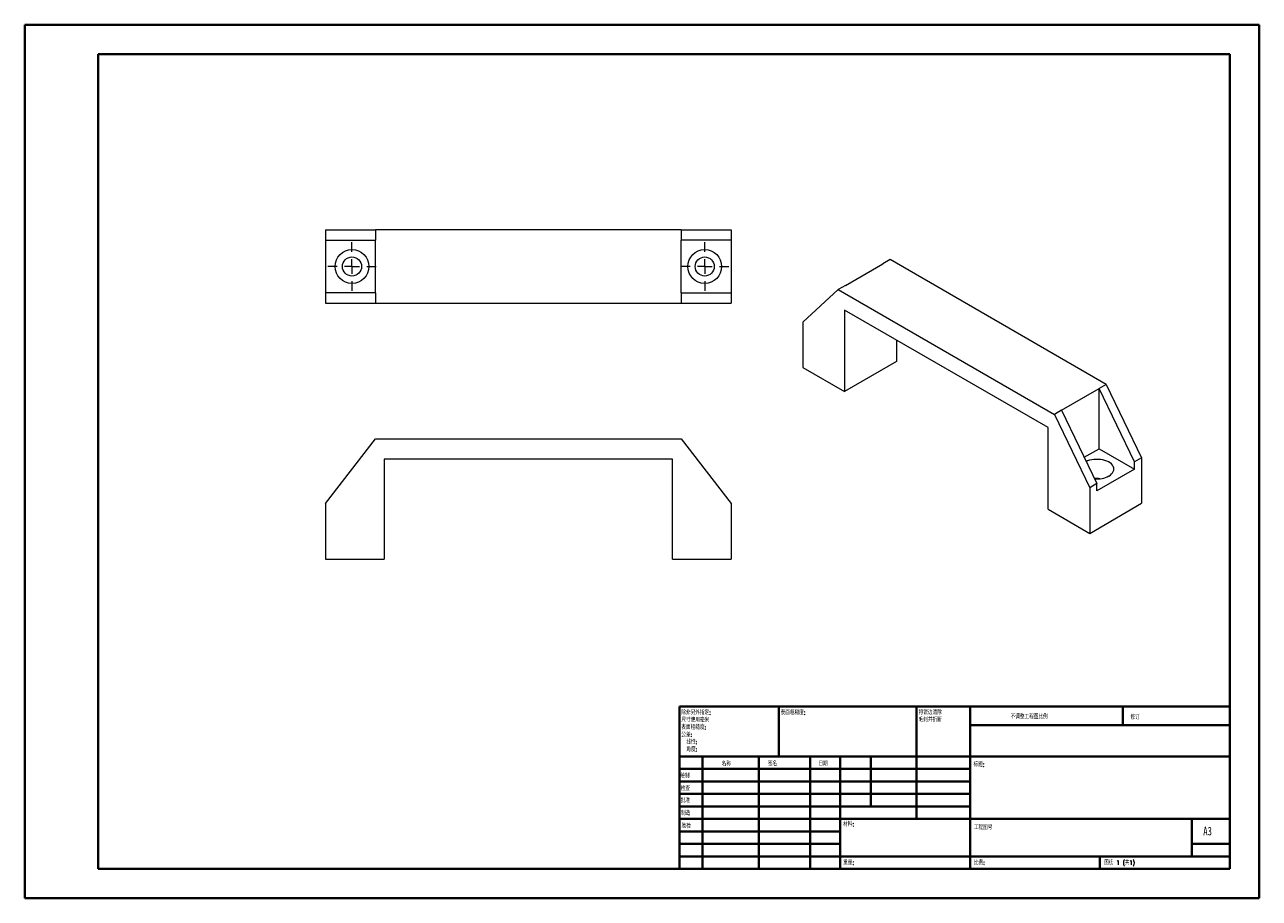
# Model space of a CAD drawing. Header units: millimetres. Extents: x 0 to 420, y 0 to 297.
import ezdxf

# ---------------------------------------------------------------- set-up
doc = ezdxf.new("R2010")
doc.units = ezdxf.units.MM
doc.styles.add('SLDTEXTSTYLE0', font='TXT', dxfattribs={"width": 0.75, "bigfont": 'bigfont'})
doc.styles.add('SLDTEXTSTYLE1', font='TXT', dxfattribs={"width": 0.75})
doc.styles.add('SLDTEXTSTYLE2', font='TXT', dxfattribs={"width": 0.694444, "bigfont": 'bigfont'})

# ---------------------------------------------------------------- blocks, each defined once
blk = doc.blocks.new('SW_NOTE_0')
at = {"color": 0, "linetype": 'Continuous', "lineweight": 0, "char_height": 1.5, "attachment_point": 1, "style": 'SLDTEXTSTYLE0'}
for s, insert in [('\\M+18FAB锐边\\M+190B4\\M+18F9C', (0, 1.93)), ('\\M+196D1\\M+18E68\\M+19BF3\\M+190DC\\M+19266', (0, -0.57))]:
    blk.add_mtext(s, dxfattribs=dict(at, insert=insert))
blk = doc.blocks.new('SW_NOTE_1')
at = {"color": 0, "linetype": 'Continuous', "lineweight": 0, "char_height": 1.5, "attachment_point": 1, "style": 'SLDTEXTSTYLE0'}
for s, insert in [('\\M+18F9C\\M+194F1另\\M+18A4F\\M+18E77\\M+192E8:', (0, 1.93)), ('\\M+18EDA\\M+190A1\\M+18E67\\M+19770\\M+19F7C\\M+195C4', (0, -0.57)), ('\\M+1955C\\M+196CA\\M+19165糙\\M+19378:', (0, -3.07)), ('\\M+18CF6\\M+18DB7:', (0, -5.57)), ('线\\M+190AB:', (1.69, -8.07)), ('\\M+18A70\\M+19378:', (1.69, -10.57))]:
    blk.add_mtext(s, dxfattribs=dict(at, insert=insert))
blk = doc.blocks.new('SW_CENTERMARKSYMBOL_0')
at = {"color": 0, "linetype": 'Continuous', "lineweight": 0}
for p, q in [((0, 5), (0, 8.25)), ((-5, 0), (-8.25, 0)), ((0, 0), (-2.5, 0)), ((0, 0), (0, 2.5)), ((0, 0), (0, -2.5)), ((0, 0), (2.5, 0)), ((5, 0), (8.25, 0)), ((0, -5), (0, -8.25))]:
    blk.add_line(p, q, dxfattribs=at)
blk = doc.blocks.new('SW_CENTERMARKSYMBOL_1')
at = {"color": 0, "linetype": 'Continuous', "lineweight": 0}
for p, q in [((0, 5), (0, 8.25)), ((-5, 0), (-8.25, 0)), ((0, 0), (-2.5, 0)), ((0, 0), (0, 2.5)), ((0, 0), (0, -2.5)), ((0, 0), (2.5, 0)), ((5, 0), (8.25, 0)), ((0, -5), (0, -8.25))]:
    blk.add_line(p, q, dxfattribs=at)

msp = doc.modelspace()

# ---------------------------------------------------------------- linework, layer by layer
at = {"color": 7, "linetype": 'Continuous', "lineweight": 40}
for p, q in [((0.08, 0.21), (0.08, 297.21)), ((0.08, 297.21), (420.08, 297.21)), ((420.08, 0.21), (420.08, 297.21)), ((25.08, 10.21), (25.08, 287.21)), ((25.08, 287.21), (410.08, 287.21)), ((410.08, 287.21), (410.08, 10.21)), ((222.88, 65.46), (410.08, 65.46)), ((222.88, 65.46), (222.88, 10.21)), ((256.68, 48.46), (256.68, 65.46)), ((303.48, 65.46), (303.48, 27.21)), ((321.68, 65.46), (321.68, 10.21)), ((373.68, 59.09), (373.68, 65.46)), ((410.08, 59.09), (321.68, 59.09)), ((410.08, 48.46), (222.88, 48.46)), ((230.68, 48.46), (230.68, 10.21)), ((249.87, 48.46), (249.87, 10.21)), ((267.28, 48.46), (267.28, 10.21)), ((277.48, 10.21), (277.48, 48.46)), ((287.88, 31.46), (287.88, 48.46)), ((321.68, 44.21), (222.88, 44.21)), ((321.68, 39.96), (222.88, 39.96)), ((321.68, 35.71), (222.88, 35.71)), ((321.68, 31.46), (222.88, 31.46)), ((277.48, 27.21), (222.88, 27.21)), ((277.48, 27.21), (410.08, 27.21)), ((397.08, 14.46), (397.08, 27.21)), ((277.48, 22.96), (222.88, 22.96)), ((277.48, 18.71), (222.88, 18.71)), ((410.08, 18.71), (397.08, 18.71)), ((222.88, 14.46), (410.08, 14.46)), ((365.88, 10.21), (365.88, 14.46)), ((25.08, 10.21), (410.08, 10.21)), ((0.08, 0.21), (420.08, 0.21))]:
    msp.add_line(p, q, dxfattribs=at)
at = {"color": 7, "linetype": 'Continuous', "lineweight": 15}
for p, q in [((102.42, 227.51), (119.42, 227.51)), ((102.42, 227.51), (102.42, 224.01)), ((119.42, 227.51), (119.42, 224.01)), ((223.42, 227.51), (119.42, 227.51)), ((223.42, 227.51), (223.42, 224.01)), ((223.42, 227.51), (240.42, 227.51)), ((240.42, 227.51), (240.42, 224.01)), ((102.42, 224.01), (119.42, 224.01)), ((102.42, 224.01), (102.42, 206.01)), ((119.42, 206.01), (119.42, 224.01)), ((240.42, 224.01), (223.42, 224.01)), ((223.42, 206.01), (223.42, 224.01)), ((240.42, 224.01), (240.42, 206.01)), ((279.29, 208.59), (292.02, 215.94)), ((294.49, 217.37), (292.02, 215.94)), ((368.03, 174.91), (294.49, 217.37)), ((102.42, 206.01), (102.42, 202.51)), ((119.42, 206.01), (102.42, 206.01)), ((119.42, 206.01), (119.42, 202.51)), ((223.42, 206.01), (223.42, 202.51)), ((223.42, 206.01), (240.42, 206.01)), ((240.42, 206.01), (240.42, 202.51)), ((264.8, 196.14), (276.82, 207.16)), ((279.29, 208.59), (276.82, 207.16)), ((276.82, 207.16), (350.36, 164.71)), ((102.42, 202.51), (119.42, 202.51)), ((119.42, 202.51), (223.42, 202.51)), ((223.42, 202.51), (240.42, 202.51)), ((348.23, 160.22), (278.94, 200.22)), ((278.94, 200.22), (278.94, 172.46)), ((264.8, 196.14), (264.8, 180.62)), ((296.62, 190.02), (296.62, 182.66)), ((264.8, 180.62), (278.94, 172.46)), ((296.62, 182.66), (278.94, 172.46)), ((352.83, 166.14), (365.56, 173.48)), ((368.03, 174.91), (365.56, 173.48)), ((365.56, 153.07), (365.56, 173.48)), ((377.58, 148.58), (365.56, 173.48)), ((368.03, 174.91), (380.05, 150.01)), ((352.83, 166.14), (350.36, 164.71)), ((350.36, 164.71), (362.38, 139.81)), ((352.83, 166.14), (364.85, 141.23)), ((348.23, 132.46), (348.23, 160.22)), ((102.42, 134.46), (119.42, 156.46)), ((119.42, 156.46), (223.42, 156.46)), ((223.42, 156.46), (240.42, 134.46)), ((360.54, 150.17), (365.56, 153.07)), ((365.56, 153.07), (377.58, 146.13)), ((220.42, 149.46), (122.42, 149.46)), ((122.42, 149.46), (122.42, 115.46)), ((220.42, 115.46), (220.42, 149.46)), ((380.05, 150.01), (377.58, 148.58)), ((377.58, 146.13), (377.58, 148.58)), ((380.05, 150.01), (380.05, 134.5)), ((377.58, 146.13), (364.85, 138.78)), ((364.85, 141.23), (362.38, 139.81)), ((362.38, 139.81), (362.38, 124.29)), ((364.85, 138.78), (364.85, 141.23)), ((102.42, 134.46), (102.42, 115.46)), ((240.42, 134.46), (240.42, 115.46)), ((362.38, 124.29), (380.05, 134.5)), ((348.23, 132.46), (362.38, 124.29)), ((102.42, 115.46), (122.42, 115.46)), ((220.42, 115.46), (240.42, 115.46))]:
    msp.add_line(p, q, dxfattribs=at)
at = {"color": 7, "linetype": 'Continuous', "lineweight": 15, "flags": 128}
msp.add_lwpolyline([(368.92, 143.78), (369.42, 144.12), (369.85, 144.49), (370.18, 144.89), (370.42, 145.31), (370.56, 145.74), (370.6, 146.19), (370.54, 146.63), (370.37, 147.06), (370.11, 147.48), (369.75, 147.87), (369.3, 148.23), (368.78, 148.56), (368.18, 148.84), (367.53, 149.07), (366.83, 149.25), (366.09, 149.37), (365.33, 149.44), (364.56, 149.45), (363.8, 149.4), (363.06, 149.29), (362.34, 149.12), (361.68, 148.9), (361.24, 148.72)], dxfattribs=at)
at = {"color": 7, "linetype": 'Continuous', "lineweight": 15}
for centre, radius in [((111.42, 215.01), 5.75), ((231.42, 215.01), 5.75), ((111.42, 215.01), 3.25), ((231.42, 215.01), 3.25)]:
    msp.add_circle(centre, radius, dxfattribs=at)
for centre, radius, start, end in [((364.85, 133.01), 9.91, 84.0553, 94.6172), ((364.95, 151.28), 8.48, 264.1037, 297.908)]:
    msp.add_arc(centre, radius, start, end, dxfattribs=at)

# ---------------------------------------------------------------- block references
at = {"color": 7, "linetype": 'Continuous', "lineweight": 0}
for name, p in [('SW_CENTERMARKSYMBOL_1', (111.42, 215.01)), ('SW_CENTERMARKSYMBOL_0', (231.42, 215.01)), ('SW_NOTE_1', (223.47, 62.2)), ('SW_NOTE_0', (304.19, 62.28))]:
    msp.add_blockref(name, p, dxfattribs=at)

# ---------------------------------------------------------------- texts
at = {"color": 7, "linetype": 'Continuous', "lineweight": 0, "attachment_point": 1}
for s, insert, char_height, style in [('\\M+1955C\\M+196CA\\M+19165糙\\M+19378:', (257.25, 64.13), 1.5, 'SLDTEXTSTYLE0'), ('\\M+19573调\\M+190AE\\M+18D48\\M+192F6图\\M+194E4\\M+197E1', (335.49, 62.75), 1.5, 'SLDTEXTSTYLE0'), ('\\M+18F43订', (376.21, 62.55), 1.5, 'SLDTEXTSTYLE0'), ('\\M+196BC\\M+18FCC', (237.2, 46.72), 1.5, 'SLDTEXTSTYLE0'), ('签\\M+196BC', (252.91, 46.78), 1.5, 'SLDTEXTSTYLE0'), ('\\M+193FA\\M+18AFA', (270.09, 46.79), 1.5, 'SLDTEXTSTYLE0'), ('标题:', (322.84, 46.49), 1.5, 'SLDTEXTSTYLE0'), ('绘\\M+190A7', (223.09, 42.64), 1.5, 'SLDTEXTSTYLE0'), ('检查', (223.29, 38.37), 1.5, 'SLDTEXTSTYLE0'), ('\\M+194E1\\M+18F79', (223.28, 34.28), 1.5, 'SLDTEXTSTYLE0'), ('\\M+190A7\\M+191A2', (223.33, 29.95), 1.5, 'SLDTEXTSTYLE0'), ('验检', (223.55, 25.56), 1.5, 'SLDTEXTSTYLE0'), ('\\M+18DDE\\M+197BF:', (278.52, 26.2), 1.5, 'SLDTEXTSTYLE0'), ('\\M+18D48\\M+192F6图\\M+18D86', (322.95, 25.08), 1.5, 'SLDTEXTSTYLE0'), ('A3', (401, 24.52), 2.91, 'SLDTEXTSTYLE1'), ('\\M+18F64\\M+197CA:', (278.5, 13.16), 1.4986, 'SLDTEXTSTYLE0'), ('\\M+194E4\\M+197E1:', (322.95, 13.11), 1.5, 'SLDTEXTSTYLE0'), ('图纸 1 (\\M+18BA41)', (367.36, 13.11), 1.5, 'SLDTEXTSTYLE2')]:
    msp.add_mtext(s, dxfattribs=dict(at, insert=insert, char_height=char_height, style=style))

doc.saveas('drawing.dxf')
